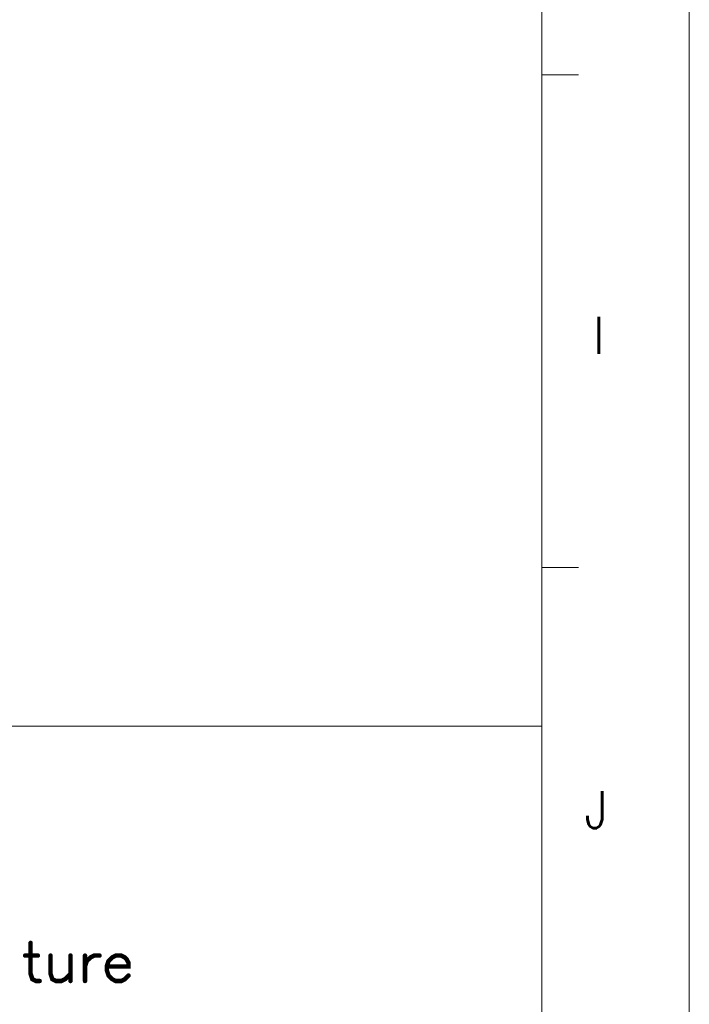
# Model space of a CAD drawing. Header units: millimetres. Extents: x 4497 to 13960, y 12291 to 16372.
# Tile 216 of 217: x 13771 to 13937, y 13081 to 13326. Entities that reach past the tile are written whole.
import ezdxf
from ezdxf.enums import TextEntityAlignment as Align

# ---------------------------------------------------------------- set-up
doc = ezdxf.new("R2010")
doc.units = ezdxf.units.MM
doc.header["$LTSCALE"] = 0.8
doc.layers.get('0').update_dxf_attribs({"linetype": 'CONTINUOUS', "lineweight": 0})
doc.styles.get("Standard").update_dxf_attribs({"font": 'romans.shx', "width": 0.8, "oblique": 5, "bigfont": 'whgtxt.shx'})

# ---------------------------------------------------------------- blocks, each defined once
blk = doc.blocks.new('SMOOTH_0$064516')
at = {"const_width": 0.0323}
blk.add_lwpolyline([(-0.016, 0, 1), (0.016, 0, 1)], format="xyb", close=True, dxfattribs=at)
blk = doc.blocks.new('logo')
at = {"color": 7, "const_width": 0.859}
for points in [[(-3389.85, 5311.97), (-3389.85, 5306.03), (-3389.5, 5304.99), (-3388.8, 5304.64), (-3388.11, 5304.64)], [(-3390.9, 5309.53), (-3388.46, 5309.53)], [(-3386.01, 5309.53), (-3386.01, 5306.03), (-3385.67, 5304.99), (-3384.96, 5304.64), (-3383.92, 5304.64), (-3383.22, 5304.99), (-3382.17, 5306.03)], [(-3382.17, 5309.53), (-3382.17, 5304.64)], [(-3379.38, 5307.43), (-3379.04, 5308.48), (-3378.34, 5309.17), (-3377.64, 5309.53), (-3376.59, 5309.53)], [(-3379.38, 5309.53), (-3379.38, 5304.64)], [(-3375.2, 5307.43), (-3371.01, 5307.43), (-3371.01, 5308.13), (-3371.36, 5308.82), (-3371.71, 5309.17), (-3372.41, 5309.53), (-3373.46, 5309.53), (-3374.15, 5309.17), (-3374.85, 5308.48), (-3375.2, 5307.43), (-3375.2, 5306.74), (-3374.85, 5305.69), (-3374.15, 5304.99), (-3373.46, 5304.64), (-3372.41, 5304.64), (-3371.71, 5304.99), (-3371.01, 5305.69)]]:
    blk.add_lwpolyline(points, dxfattribs=at)
at = {"color": 7, "xscale": 13.31, "yscale": 13.31, "zscale": 13.31}
for p in [(-3389.85, 5311.97), (-3390.9, 5309.53), (-3388.46, 5309.53), (-3386.01, 5309.53), (-3382.17, 5309.53), (-3379.38, 5309.53), (-3379.04, 5308.48), (-3378.34, 5309.17), (-3377.64, 5309.53), (-3376.59, 5309.53), (-3374.85, 5308.48), (-3374.15, 5309.17), (-3373.46, 5309.53), (-3372.41, 5309.53), (-3371.71, 5309.17), (-3371.36, 5308.82), (-3371.01, 5308.13), (-3389.85, 5306.03), (-3386.01, 5306.03), (-3382.17, 5306.03), (-3379.38, 5307.43), (-3375.2, 5307.43), (-3375.2, 5307.43), (-3375.2, 5306.74), (-3371.01, 5307.43), (-3389.5, 5304.99), (-3388.8, 5304.64), (-3388.11, 5304.64), (-3385.67, 5304.99), (-3384.96, 5304.64), (-3383.92, 5304.64), (-3383.22, 5304.99), (-3382.17, 5304.64), (-3379.38, 5304.64), (-3374.85, 5305.69), (-3374.15, 5304.99), (-3373.46, 5304.64), (-3372.41, 5304.64), (-3371.71, 5304.99), (-3371.01, 5305.69)]:
    blk.add_blockref('SMOOTH_0$064516', p, dxfattribs=at)

msp = doc.modelspace()

# ---------------------------------------------------------------- linework, layer by layer
for p, q in [((13937.475, 14331.924), (13937.475, 12784.215)), ((13900.669, 12821.021), (13900.669, 14295.117)), ((13900.669, 13312.386), (13909.87, 13312.386)), ((13900.669, 13189.545), (13909.87, 13189.545)), ((13505.92, 13149.978), (13900.669, 13149.978)), ((13900.669, 12821.021), (13900.669, 13149.978))]:
    msp.add_line(p, q)

# ---------------------------------------------------------------- block references
at = {"xscale": 1.296000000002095, "yscale": 1.295999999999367, "zscale": 1.295999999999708}
msp.add_blockref('logo', (18166.495, 6211.566), dxfattribs=at)

# ---------------------------------------------------------------- texts
at = {"width": 0.933333}
for s, p in [('I', (13914.941, 13247.437)), ('J', (13914.269, 13129.101))]:
    msp.add_text(s, height=9.202, dxfattribs=at).set_placement(p, align=Align.MIDDLE_CENTER)

doc.saveas('drawing.dxf')
